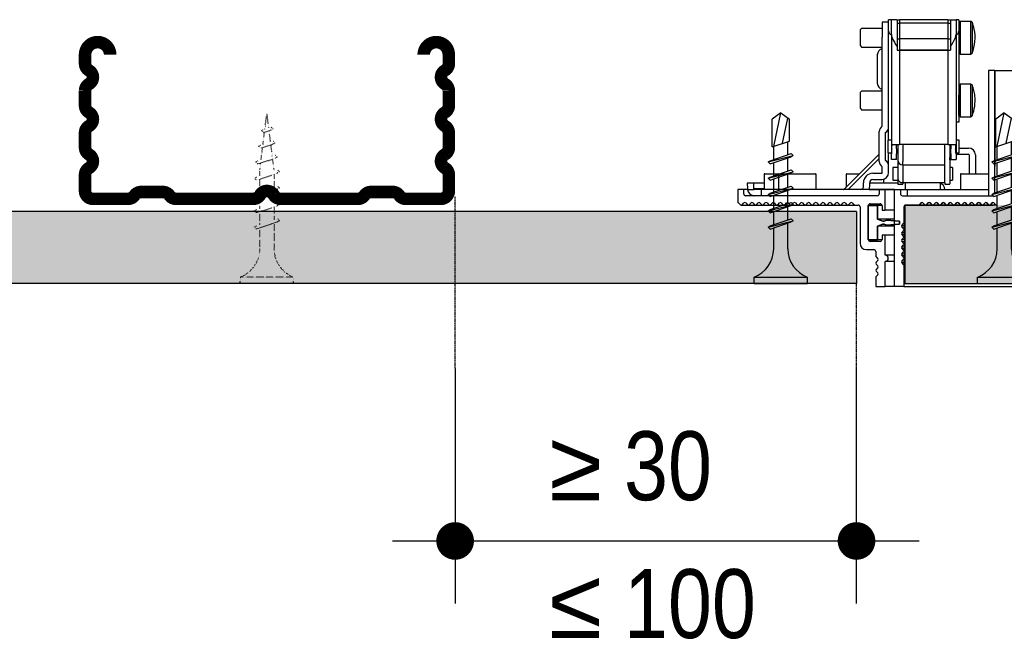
# Model space of a CAD drawing. Header units: millimetres. Extents: x -94648 to 68781, y -29623 to 11990.
# Tile 140 of 181: x 21230 to 21623, y -16345 to -16098. Entities that reach past the tile are written whole.
import ezdxf
from ezdxf.enums import TextEntityAlignment as Align

# ---------------------------------------------------------------- set-up
doc = ezdxf.new("R2010")
doc.units = ezdxf.units.MM
doc.linetypes.add('PUNKT2', pattern=[0.125, 0, -0.125])
for name, color, linetype in [('__KAMINO.RUG-SEM', 7, 'Continuous'), ('B220530-1', 7, 'Continuous'), ('BEPL', 4, 'Continuous'), ('BEPL1', 1, 'Continuous'), ('BEPL2', 2, 'Continuous'), ('BEPL3P', 3, 'PUNKT2'), ('BEPL4', 4, 'Continuous'), ('C041454-A', 7, 'Continuous'), ('C041469-A', 7, 'Continuous'), ('C061001-A', 7, 'Continuous'), ('C061126-1-E', 7, 'Continuous'), ('C061128-1-C', 7, 'Continuous'), ('C081039-E', 7, 'Continuous'), ('C131804', 7, 'Continuous'), ('CLINCHPUNKT', 7, 'Continuous'), ('CLINCHPUNKTD6', 7, 'Continuous'), ('Default', 7, 'Continuous'), ('SCHATT10', 131, 'Continuous'), ('TEXT2', 2, 'Continuous'), ('TEXT3', 3, 'Continuous'), ('TEXT7', 7, 'Continuous'), ('U220530', 7, 'Continuous'), ('UK', 2, 'Continuous'), ('UK3', 3, 'Continuous')]:
    doc.layers.add(name, color=color, linetype=linetype)
doc.styles.add('ar-na-light', font='ARIALN.TTF', dxfattribs={"height": 11})

# ---------------------------------------------------------------- blocks, each defined once
blk = doc.blocks.new('TB25')
at = {"layer": 'BEPL1'}
for p, q in [((9, 2), (8.68, 1.68)), ((8.68, 1.68), (9.82, -1.69)), ((9, 2), (9.18, 1.68)), ((9, 2), (10, -2)), ((9.18, 1.68), (10.31, -1.69)), ((11.6, 2), (11.28, 1.68)), ((11.28, 1.68), (12.42, -1.69)), ((11.6, 2), (11.78, 1.68)), ((11.6, 2), (12.6, -2)), ((11.78, 1.68), (12.91, -1.69)), ((14.2, 2), (13.88, 1.68)), ((13.88, 1.68), (15.02, -1.69)), ((14.2, 2), (14.38, 1.68)), ((14.2, 2), (15.2, -2)), ((14.38, 1.68), (15.51, -1.69)), ((16.8, 2), (16.48, 1.68)), ((16.48, 1.68), (17.62, -1.69)), ((16.8, 2), (16.98, 1.68)), ((16.8, 2), (17.8, -2)), ((16.98, 1.68), (18.11, -1.69)), ((19.4, 2), (19.08, 1.68)), ((19.08, 1.68), (20.22, -1.69)), ((19.4, 2), (19.58, 1.68)), ((19.4, 2), (20.4, -2)), ((19.58, 1.68), (20.71, -1.69)), ((10, -2), (9.82, -1.69)), ((10, -2), (10.31, -1.69)), ((12.6, -2), (12.42, -1.69)), ((12.6, -2), (12.91, -1.69)), ((15.2, -2), (15.02, -1.69)), ((15.2, -2), (15.51, -1.69)), ((17.8, -2), (17.62, -1.69)), ((17.8, -2), (18.11, -1.69)), ((20.4, -2), (20.22, -1.69)), ((20.4, -2), (20.71, -1.69))]:
    blk.add_line(p, q, dxfattribs=at)
at = {"layer": 'BEPL2'}
for p, q in [((0, 4.25), (0, -4.25)), ((0, 4.25), (1, 4.25)), ((1, 4.25), (1, -4.25)), ((5.5, 1.12), (8.87, 1.12)), ((9.37, 1.12), (11.47, 1.12)), ((11.97, 1.12), (14.07, 1.12)), ((14.57, 1.12), (16.67, 1.12)), ((17.17, 1.12), (19.27, 1.12)), ((19.77, 1.12), (21.87, 1.12)), ((21.79, 1.37), (26.2, 1.37)), ((21.79, 1.37), (22.71, -1.38)), ((21.87, 1.12), (27.2, 0)), ((27.2, 0), (26.2, 1.37)), ((5.5, -1.13), (9.63, -1.13)), ((10.13, -1.13), (12.23, -1.13)), ((12.73, -1.13), (14.83, -1.13)), ((15.33, -1.13), (17.43, -1.13)), ((17.93, -1.13), (20.03, -1.13)), ((20.53, -1.13), (22.63, -1.13)), ((22.36, -0.31), (26.36, -1.16)), ((22.71, -1.38), (26.2, -1.38)), ((27.2, 0), (26.2, -1.38)), ((0, -4.25), (1, -4.25))]:
    blk.add_line(p, q, dxfattribs=at)
for centre, start, end in [((5.58, 6.04), 201.3837, 269.0609), ((5.58, -6.04), 90.9392, 158.6164)]:
    blk.add_arc(centre, 4.92, start, end, dxfattribs=at)
blk = doc.blocks.new('tn25usb1')
at = {"layer": 'BEPL3P'}
for p, q in [((0, 4.25), (1, 4.25)), ((0, -4.25), (0, 4.25)), ((1, -4.25), (1, 4.25)), ((9, 2), (8.68, 1.68)), ((8.68, 1.68), (9.82, -1.69)), ((9, 2), (9.18, 1.68)), ((11.6, 2), (11.28, 1.68)), ((11.28, 1.68), (12.42, -1.69)), ((11.6, 2), (11.78, 1.68)), ((14.2, 2), (13.88, 1.68)), ((13.88, 1.68), (15.02, -1.69)), ((14.2, 2), (14.38, 1.68)), ((16.8, 2), (16.48, 1.68)), ((16.48, 1.68), (17.62, -1.69)), ((16.8, 2), (16.98, 1.68)), ((19.36, 1.79), (19.05, 1.47)), ((19.36, 1.79), (19.55, 1.47)), ((5.5, 1.12), (8.87, 1.12)), ((9.37, 1.12), (11.47, 1.12)), ((11.97, 1.12), (14.07, 1.12)), ((14.57, 1.12), (16.67, 1.12)), ((17.17, 1.12), (18.2, 1.12)), ((18.2, 1.12), (19.21, 1)), ((19.05, 1.47), (19.99, -1.33)), ((19.73, 0.93), (21.67, 0.69)), ((21.88, 1.32), (21.56, 1)), ((21.56, 1), (22.22, -0.96)), ((21.88, 1.32), (22.06, 1)), ((22.18, 0.63), (24.12, 0.39)), ((24.39, 0.85), (24.07, 0.53)), ((24.07, 0.53), (24.47, -0.63)), ((24.39, 0.85), (24.57, 0.53)), ((24.64, 0.32), (27.2, 0)), ((24.85, -0.29), (27.2, 0)), ((9.63, -1.13), (5.5, -1.13)), ((12.23, -1.13), (10.13, -1.13)), ((14.83, -1.13), (12.73, -1.13)), ((17.43, -1.13), (15.33, -1.13)), ((18.2, -1.13), (17.93, -1.13)), ((18.2, -1.13), (19.85, -0.92)), ((20.18, -1.65), (19.99, -1.33)), ((20.18, -1.65), (20.49, -1.33)), ((20.33, -0.86), (22.11, -0.64)), ((22.4, -1.28), (22.22, -0.96)), ((22.4, -1.28), (22.72, -0.96)), ((22.59, -0.58), (24.37, -0.35)), ((24.65, -0.95), (24.47, -0.63)), ((24.65, -0.95), (24.96, -0.63)), ((10, -2), (9.82, -1.69)), ((10, -2), (10.31, -1.69)), ((12.6, -2), (12.42, -1.69)), ((12.6, -2), (12.91, -1.69)), ((15.2, -2), (15.02, -1.69)), ((15.2, -2), (15.51, -1.69)), ((17.8, -2), (17.62, -1.69)), ((17.8, -2), (18.11, -1.69)), ((0, -4.25), (1, -4.25))]:
    blk.add_line(p, q, dxfattribs=at)
for centre, start, end in [((5.58, 6.04), 201.3837, 269.0609), ((5.58, -6.04), 90.9392, 158.6164)]:
    blk.add_arc(centre, 4.92, start, end, dxfattribs=at)
blk = doc.blocks.new('zw$F4C1')
at = {"layer": 'UK3', "const_width": 2, "flags": 128}
blk.add_lwpolyline([(5, 24, 1), (1, 24), (1, 22.57, 0.267949), (1.63, 21.48, -0.57735), (1.63, 19.32, 0.267949), (1, 18.23), (1, 15.87, 0.267949), (1.63, 14.78, -0.57735), (1.63, 12.62, 0.267949), (1, 11.53), (1, 9.17, 0.267949), (1.63, 8.08, -0.57735), (1.63, 5.92, 0.267949), (1, 4.83), (1, 2.25, 0.414214), (2.25, 1), (7.86, 1, 0.247529), (8.89, 1.54, -0.247529), (9.93, 2.09), (13.43, 2.09, -0.247529), (14.46, 1.54, 0.247529), (15.49, 1), (27.84, 1, 0.267949), (28.92, 1.63, -0.57735), (31.08, 1.63, 0.267949), (32.17, 1), (44.52, 1, 0.247529), (45.55, 1.54, -0.247529), (46.58, 2.09), (50.08, 2.09, -0.247529), (51.11, 1.54, 0.247529), (52.14, 1), (57.75, 1, 0.414214), (59, 2.25), (59, 4.83, 0.267949), (58.38, 5.92, -0.57735), (58.38, 8.08, 0.267949), (59, 9.17), (59, 11.53, 0.267949), (58.38, 12.62, -0.57735), (58.38, 14.78, 0.267949), (59, 15.87), (59, 18.23, 0.267949), (58.38, 19.32, -0.57735), (58.38, 21.48, 0.267949), (59, 22.57), (59, 24, 1), (55, 24, 1)], format="xyb", dxfattribs=at)

msp = doc.modelspace()

# ---------------------------------------------------------------- hatches: boundary and pattern name
at = {"layer": 'SCHATT10'}
for points in [[(21164.07716, -16202.71416), (21164.07716, -16173.96416), (21563.67762, -16173.96416), (21563.67762, -16202.71416)], [(22094.65793, -16202.71416), (22094.65793, -16171.46416), (21582.96677, -16171.46416), (21582.96677, -16202.71416)]]:
    msp.add_hatch(color=256, dxfattribs=at).paths.add_polyline_path(points)

# ---------------------------------------------------------------- linework, layer by layer
msp.add_lwpolyline([(21581.96677, -16167.71416), (21616.34177, -16167.71416)])
at = {"layer": '__KAMINO.RUG-SEM', "color": 7, "linetype": 'Continuous'}
for p, q in [((21576.46167, -16100.58916), (21576.46167, -16097.58916)), ((21577.58667, -16097.58916), (21576.46167, -16097.58916)), ((21576.46167, -16102.05885), (21576.46167, -16100.58916)), ((21579.58667, -16097.58916), (21577.58667, -16097.58916)), ((21577.58667, -16103.41786), (21577.58667, -16097.58916)), ((21579.58667, -16097.58916), (21579.84167, -16097.58916)), ((21579.84167, -16097.50612), (21580.84167, -16097.50612)), ((21579.84167, -16097.50612), (21579.84167, -16097.6079)), ((21579.84167, -16097.6079), (21579.84167, -16098.88031)), ((21579.84167, -16098.88031), (21580.84167, -16098.88031)), ((21579.84167, -16098.88031), (21579.84167, -16105.12547)), ((21600.08167, -16097.50612), (21580.84167, -16097.50612)), ((21580.84167, -16097.50612), (21580.84167, -16097.6079)), ((21580.84167, -16097.6079), (21580.84167, -16098.88031)), ((21600.08167, -16098.88031), (21580.84167, -16098.88031)), ((21580.84167, -16098.88031), (21580.84167, -16105.12547)), ((21600.08167, -16097.50612), (21600.08167, -16097.6079)), ((21600.08167, -16097.50612), (21601.08167, -16097.50612)), ((21600.08167, -16097.6079), (21600.08167, -16098.88031)), ((21600.08167, -16098.88031), (21600.08167, -16105.12547)), ((21600.08167, -16098.88031), (21601.08167, -16098.88031)), ((21601.08167, -16097.50612), (21601.08167, -16097.6079)), ((21601.08167, -16097.58916), (21601.21167, -16097.58916)), ((21601.08167, -16097.6079), (21601.08167, -16098.88031)), ((21601.08167, -16098.88031), (21601.08167, -16105.12547)), ((21601.21167, -16097.58916), (21601.33667, -16097.58916)), ((21601.33667, -16097.58916), (21603.33667, -16097.58916)), ((21604.46167, -16097.58916), (21603.33667, -16097.58916)), ((21603.33667, -16097.58916), (21603.33667, -16103.41786)), ((21604.46167, -16097.58916), (21604.46167, -16100.58916)), ((21604.46167, -16100.58916), (21604.46167, -16102.05885)), ((21577.58667, -16103.41786), (21577.58667, -16151.00488)), ((21603.33667, -16103.41786), (21603.33667, -16151.00488)), ((21604.46167, -16102.05885), (21604.46167, -16125.83916)), ((21579.84167, -16105.12547), (21580.84167, -16105.12547)), ((21579.84167, -16105.12547), (21579.84167, -16109.69695)), ((21600.08167, -16105.12547), (21580.84167, -16105.12547)), ((21580.84167, -16105.12547), (21580.84167, -16109.69695)), ((21600.08167, -16105.12547), (21600.08167, -16109.69695)), ((21600.08167, -16105.12547), (21601.08167, -16105.12547)), ((21601.08167, -16105.12547), (21601.08167, -16109.69695)), ((21579.84167, -16109.69695), (21580.81722, -16109.69695)), ((21580.81722, -16109.69695), (21580.84167, -16109.69695)), ((21580.83667, -16109.70282), (21580.83667, -16109.7087)), ((21580.83667, -16109.7087), (21580.83667, -16147.33916)), ((21580.83667, -16109.7087), (21580.84167, -16109.7087)), ((21600.08167, -16109.69695), (21580.84167, -16109.69695)), ((21580.84167, -16109.69695), (21580.84167, -16109.7087)), ((21580.84167, -16109.7087), (21600.08167, -16109.7087)), ((21600.08167, -16109.69695), (21600.08167, -16109.7087)), ((21600.08167, -16109.69695), (21600.10623, -16109.69695)), ((21600.08167, -16109.7087), (21600.08667, -16109.7087)), ((21600.08667, -16109.70282), (21600.08667, -16109.7087)), ((21600.08667, -16109.7087), (21600.08667, -16147.33916)), ((21600.10623, -16109.69695), (21601.08167, -16109.69695)), ((21604.46167, -16125.83916), (21604.46167, -16138.33916)), ((21604.46167, -16138.33916), (21603.33667, -16138.33916)), ((21576.33667, -16150.58916), (21576.33667, -16145.58916)), ((21577.58667, -16145.58916), (21576.33667, -16145.58916)), ((21577.83667, -16147.33916), (21580.83667, -16147.33916)), ((21580.08667, -16147.33916), (21580.08667, -16150.79062)), ((21600.08667, -16147.33916), (21580.83667, -16147.33916)), ((21582.11167, -16147.33916), (21582.11167, -16154.03268)), ((21598.81167, -16147.33916), (21598.81167, -16154.03268)), ((21600.08667, -16147.33916), (21603.08667, -16147.33916)), ((21600.83667, -16147.33916), (21600.83667, -16151.73051)), ((21604.58667, -16145.58916), (21603.33667, -16145.58916)), ((21604.58667, -16150.58916), (21604.58667, -16145.58916)), ((21576.33667, -16150.58916), (21577.58667, -16150.58916)), ((21577.58667, -16153.33916), (21577.58667, -16151.00488)), ((21579.58667, -16153.33916), (21579.58667, -16151.00488)), ((21579.59356, -16150.58916), (21580.08667, -16150.58916)), ((21580.08667, -16150.79062), (21580.08667, -16152.33822)), ((21601.33667, -16151.00488), (21601.33667, -16153.33916)), ((21603.33667, -16150.58916), (21604.58667, -16150.58916)), ((21603.33667, -16151.00488), (21603.33667, -16153.33916)), ((21579.58667, -16153.33916), (21577.58667, -16153.33916)), ((21580.08667, -16152.33822), (21580.08667, -16153.45487)), ((21580.08667, -16153.45487), (21580.08667, -16153.45676)), ((21580.08667, -16153.45676), (21580.08667, -16160.56846)), ((21582.11167, -16155.4364), (21582.11167, -16154.03268)), ((21582.11167, -16155.4364), (21598.81167, -16155.4364)), ((21582.11167, -16155.4364), (21582.11167, -16162.5481)), ((21598.81167, -16154.03268), (21598.81167, -16155.4364)), ((21598.81167, -16155.4364), (21598.81167, -16162.54575)), ((21600.83667, -16151.73051), (21600.83667, -16152.43253)), ((21600.83667, -16153.45676), (21600.83667, -16152.43253)), ((21600.83667, -16153.45676), (21600.83667, -16160.56611)), ((21601.33667, -16153.33916), (21603.33667, -16153.33916)), ((21578.21167, -16156.53162), (21578.21167, -16161.53162)), ((21580.08667, -16156.53162), (21578.21167, -16156.53162)), ((21601.96167, -16156.53162), (21600.83667, -16156.53162)), ((21601.96167, -16156.53162), (21601.96167, -16161.53162)), ((21578.21167, -16161.53162), (21580.08667, -16161.53162)), ((21580.08667, -16160.56846), (21580.08667, -16163.04367)), ((21580.08667, -16163.04367), (21580.08667, -16163.09967)), ((21580.08667, -16163.09967), (21582.08667, -16163.09967)), ((21582.08667, -16162.54795), (21582.08667, -16163.04367)), ((21582.08667, -16163.09967), (21582.08667, -16163.04367)), ((21598.81167, -16162.5481), (21582.11167, -16162.5481)), ((21583.08667, -16162.5481), (21583.08667, -16165.20979)), ((21596.96167, -16162.5481), (21596.96167, -16165.20979)), ((21598.81167, -16162.5481), (21598.81167, -16162.54575)), ((21598.83667, -16162.5456), (21598.83667, -16163.04367)), ((21598.83667, -16163.04367), (21598.83667, -16163.09967)), ((21598.83667, -16163.09967), (21600.83667, -16163.09967)), ((21600.83667, -16160.56611), (21600.83667, -16163.04367)), ((21600.83667, -16161.53162), (21601.96167, -16161.53162)), ((21600.83667, -16163.09967), (21600.83667, -16163.04367))]:
    msp.add_line(p, q, dxfattribs=at)
for centre, radius, start, end in [((21581.10464, -16103.3663), 3.51835, 180.8397901, 202.1572042), ((21599.81836, -16103.36623), 3.51869, 337.843838, 359.1591677), ((21597.50025, -16095.98665), 21.49628, 203.8928623, 214.7676061), ((21581.87567, -16095.11722), 23.26384, 325.6466312, 335.6929151), ((21560.18036, -16147.24534), 17.65656, 354.2342114, 359.6955602), ((21535.27056, -16147.2738), 44.41231, 357.7477534, 359.9156809), ((21645.82753, -16147.27023), 44.58707, 180.0885681, 182.2479975), ((21620.74421, -16147.24528), 17.65779, 180.3046299, 185.7655985), ((21597.13711, -16151.58986), 19.55919, 172.4476473, 178.2861168), ((21634.08238, -16151.70964), 54.50026, 177.1703635, 179.2590673), ((21553.76966, -16151.49368), 47.56952, 0.5887528, 2.9818164), ((21583.78819, -16151.5897), 19.55722, 1.7135887, 7.5526472)]:
    msp.add_arc(centre, radius, start, end, dxfattribs=at)
for centre, major_axis, ratio, start_param, end_param in [((21578.46167, -16102.05885), (2, 0), 0.863729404, 3.141592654, 4.259572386), ((21602.46167, -16102.05885), (-2, 0), 0.863729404, 2.023612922, 3.141592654), ((21582.11167, -16153.45676), (2.025, 0), 0.977599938, 3.141592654, 4.71238898), ((21582.11167, -16160.56846), (-2.025, 0), 0.977599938, 0, 1.570796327)]:
    msp.add_ellipse(centre, major_axis=major_axis, ratio=ratio, start_param=start_param, end_param=end_param, dxfattribs=at)
at = {"layer": 'B220530-1', "color": 7, "linetype": 'Continuous'}
for p, q in [((21518.71677, -16165.21416), (21516.34177, -16165.21416)), ((21516.34177, -16165.21416), (21516.34177, -16170.46418)), ((21520.17547, -16165.21416), (21518.71677, -16165.21416)), ((21518.71677, -16166.96416), (21518.71677, -16165.21416)), ((21572.71677, -16165.21416), (21572.71677, -16166.96416)), ((21575.09177, -16165.21416), (21572.71677, -16165.21416)), ((21578.84177, -16165.21416), (21575.09177, -16165.21416)), ((21575.09177, -16173.46416), (21575.09177, -16165.21416)), ((21516.69048, -16170.6106), (21517.39759, -16171.31771)), ((21518.1047, -16171.31771), (21518.81181, -16170.6106)), ((21571.96677, -16167.71416), (21519.46677, -16167.71416)), ((21519.51891, -16170.6106), (21520.22602, -16171.31771)), ((21520.93313, -16171.31771), (21521.64023, -16170.6106)), ((21522.34734, -16170.6106), (21523.05445, -16171.31771)), ((21523.76155, -16171.31771), (21524.46866, -16170.6106)), ((21525.17577, -16170.6106), (21525.88287, -16171.31771)), ((21526.58998, -16171.31771), (21527.29709, -16170.6106)), ((21528.00419, -16170.6106), (21528.7113, -16171.31771)), ((21529.41841, -16171.31771), (21530.12551, -16170.6106)), ((21530.83262, -16170.6106), (21531.53973, -16171.31771)), ((21532.24683, -16171.31771), (21532.95394, -16170.6106)), ((21533.66105, -16170.6106), (21534.36815, -16171.31771)), ((21535.07526, -16171.31771), (21535.78237, -16170.6106)), ((21536.48947, -16170.6106), (21537.19658, -16171.31771)), ((21537.90369, -16171.31771), (21538.61079, -16170.6106)), ((21539.3179, -16170.6106), (21540.02501, -16171.31771)), ((21540.73212, -16171.31771), (21541.43922, -16170.6106)), ((21542.14633, -16170.6106), (21542.85344, -16171.31771)), ((21543.56054, -16171.31771), (21544.26765, -16170.6106)), ((21544.97476, -16170.6106), (21545.68186, -16171.31771)), ((21546.38897, -16171.31771), (21547.09608, -16170.6106)), ((21547.80318, -16170.6106), (21548.51029, -16171.31771)), ((21549.2174, -16171.31771), (21549.9245, -16170.6106)), ((21550.63161, -16170.6106), (21551.33872, -16171.31771)), ((21552.04582, -16171.31771), (21552.75293, -16170.6106)), ((21553.46004, -16170.6106), (21554.16714, -16171.31771)), ((21554.87425, -16171.31771), (21555.58136, -16170.6106)), ((21556.28846, -16170.6106), (21556.99557, -16171.31771)), ((21557.70268, -16171.31771), (21558.40978, -16170.6106)), ((21559.11689, -16170.6106), (21559.824, -16171.31771)), ((21560.53111, -16171.31771), (21561.23821, -16170.6106)), ((21561.94532, -16170.6106), (21562.65243, -16171.31771)), ((21569.09177, -16170.96416), (21573.09177, -16170.96416)), ((21517.75114, -16171.46416), (21520.57957, -16171.46416)), ((21520.57957, -16171.46416), (21523.408, -16171.46416)), ((21523.408, -16171.46416), (21526.23643, -16171.46416)), ((21526.23643, -16171.46416), (21529.06485, -16171.46416)), ((21529.06485, -16171.46416), (21529.34177, -16171.46416)), ((21545.09177, -16171.46416), (21546.02353, -16171.46416)), ((21546.03542, -16171.46416), (21548.86384, -16171.46416)), ((21548.86384, -16171.46416), (21551.69227, -16171.46416)), ((21551.69227, -16171.46416), (21554.5207, -16171.46416)), ((21554.5207, -16171.46416), (21557.34912, -16171.46416)), ((21557.34912, -16171.46416), (21560.17755, -16171.46416)), ((21560.17755, -16171.46416), (21563.00598, -16171.46416)), ((21563.00598, -16171.46416), (21564.34177, -16171.46416)), ((21565.09177, -16172.21416), (21565.09177, -16186.71416)), ((21568.34177, -16185.21416), (21568.34177, -16171.71416)), ((21573.84177, -16171.71416), (21573.84177, -16173.46416)), ((21573.84177, -16173.46416), (21575.09177, -16173.46416)), ((21578.84177, -16173.46416), (21575.09177, -16173.46416)), ((21573.09177, -16185.96416), (21569.09177, -16185.96416)), ((21575.09177, -16183.46416), (21573.84177, -16183.46416)), ((21573.84177, -16183.46416), (21573.84177, -16185.21416)), ((21578.84177, -16183.46416), (21575.09177, -16183.46416)), ((21575.09177, -16191.46416), (21575.09177, -16183.46416)), ((21567.59177, -16189.21416), (21570.59177, -16189.21416)), ((21571.34177, -16189.96416), (21571.34177, -16191.79994)), ((21571.48821, -16192.1535), (21572.19532, -16192.8606)), ((21572.19532, -16193.56771), (21571.48821, -16194.27482)), ((21578.84177, -16191.46416), (21575.09177, -16191.46416)), ((21578.84177, -16193.96416), (21575.09177, -16193.96416)), ((21575.09177, -16203.96416), (21575.09177, -16193.96416)), ((21571.48821, -16194.98192), (21572.19532, -16195.68903)), ((21572.19532, -16196.39614), (21571.48821, -16197.10325)), ((21571.48821, -16197.81035), (21572.19532, -16198.51746)), ((21571.34177, -16200.28523), (21571.34177, -16203.96416)), ((21572.19532, -16199.22457), (21571.48821, -16199.93167)), ((21571.34177, -16203.96416), (21575.09177, -16203.96416)), ((21578.84177, -16203.96416), (21575.09177, -16203.96416))]:
    msp.add_line(p, q, dxfattribs=at)
for centre, radius, start, end in [((21519.46677, -16166.96416), 0.75, 180, 270), ((21571.96677, -16166.96416), 0.75, 270, 0), ((21516.33693, -16170.96416), 0.5, 45, 89.4460562), ((21519.16536, -16170.96416), 0.5, 45, 135), ((21521.99379, -16170.96416), 0.5, 45, 135), ((21524.82221, -16170.96416), 0.5, 45, 135), ((21527.65064, -16170.96416), 0.5, 45, 135), ((21530.47907, -16170.96416), 0.5, 45, 135), ((21533.30749, -16170.96416), 0.5, 45, 135), ((21536.13592, -16170.96416), 0.5, 45, 135), ((21538.96435, -16170.96416), 0.5, 45, 135), ((21541.79278, -16170.96416), 0.5, 45, 135), ((21544.6212, -16170.96416), 0.5, 45, 135), ((21547.44963, -16170.96416), 0.5, 45, 135), ((21550.27806, -16170.96416), 0.5, 45, 135), ((21553.10648, -16170.96416), 0.5, 45, 135), ((21555.93491, -16170.96416), 0.5, 45, 135), ((21558.76334, -16170.96416), 0.5, 45, 135), ((21561.59177, -16170.96416), 0.5, 45, 135), ((21569.09177, -16171.71416), 0.75, 90, 180), ((21573.09177, -16171.71416), 0.75, 0, 90), ((21517.75114, -16170.96416), 0.5, 225, 315), ((21520.57957, -16170.96416), 0.5, 225, 315), ((21523.408, -16170.96416), 0.5, 225, 315), ((21526.23643, -16170.96416), 0.5, 225, 315), ((21529.06485, -16170.96416), 0.5, 225, 315), ((21531.89328, -16170.96416), 0.5, 225, 315), ((21534.72171, -16170.96416), 0.5, 225, 315), ((21537.55013, -16170.96416), 0.5, 225, 315), ((21540.37856, -16170.96416), 0.5, 225, 315), ((21543.20699, -16170.96416), 0.5, 225, 315), ((21546.03542, -16170.96416), 0.5, 225, 315), ((21548.86384, -16170.96416), 0.5, 225, 315), ((21551.69227, -16170.96416), 0.5, 225, 315), ((21554.5207, -16170.96416), 0.5, 225, 315), ((21557.34912, -16170.96416), 0.5, 225, 315), ((21560.17755, -16170.96416), 0.5, 225, 315), ((21563.00598, -16170.96416), 0.5, 225, 270), ((21564.34177, -16172.21416), 0.75, 0, 90), ((21567.59177, -16186.71416), 2.5, 180, 270), ((21569.09177, -16185.21416), 0.75, 180, 270), ((21573.09177, -16185.21416), 0.75, 270, 0), ((21570.59177, -16189.96416), 0.75, 0, 90), ((21571.84177, -16191.79994), 0.5, 180, 225), ((21571.84177, -16194.62837), 0.5, 135, 225), ((21571.84177, -16193.21416), 0.5, 315, 45), ((21575.09177, -16192.71416), 1.25, 270, 90), ((21571.84177, -16197.4568), 0.5, 135, 225), ((21571.84177, -16196.04258), 0.5, 315, 45), ((21571.84177, -16198.87101), 0.5, 315, 45), ((21571.84177, -16200.28523), 0.5, 135, 180)]:
    msp.add_arc(centre, radius, start, end, dxfattribs=at)
at = {"layer": 'BEPL2'}
msp.add_line((21563.67762, -16173.96416), (21563.67762, -16202.71416), dxfattribs=at)
at = {"layer": 'BEPL4'}
for p, q in [((21563.67762, -16173.96416), (21164.07716, -16173.96416)), ((21563.67762, -16202.71416), (21164.07716, -16202.71416))]:
    msp.add_line(p, q, dxfattribs=at)
at = {"layer": 'C041454-A', "color": 7, "linetype": 'Continuous'}
for p, q in [((21618.21677, -16171.46416), (21618.21677, -16171.47174)), ((21613.09177, -16202.71416), (21632.09177, -16202.71416))]:
    msp.add_line(p, q, dxfattribs=at)
at = {"layer": 'C041469-A', "color": 7, "linetype": 'Continuous'}
for p, q in [((21604.96167, -16098.21416), (21604.96167, -16111.21416)), ((21609.25327, -16098.21416), (21604.96167, -16098.21416)), ((21609.25327, -16111.21416), (21609.25327, -16098.21416)), ((21609.71429, -16098.52061), (21609.71429, -16110.90771)), ((21565.71167, -16100.96416), (21565.21167, -16101.46416)), ((21565.21167, -16107.96416), (21565.21167, -16101.46416)), ((21573.96167, -16100.96416), (21565.71167, -16100.96416)), ((21565.21167, -16107.96416), (21565.71167, -16108.46416)), ((21565.71167, -16108.46416), (21573.96167, -16108.46416)), ((21604.96167, -16111.21416), (21609.25327, -16111.21416)), ((21604.96167, -16123.21416), (21604.96167, -16136.21416)), ((21609.25327, -16123.21416), (21604.96167, -16123.21416)), ((21609.25327, -16136.21416), (21609.25327, -16123.21416)), ((21609.71429, -16123.52061), (21609.71429, -16135.90771)), ((21565.71167, -16125.96416), (21565.21167, -16126.46416)), ((21565.21167, -16132.96416), (21565.21167, -16126.46416)), ((21573.96167, -16125.96416), (21565.71167, -16125.96416)), ((21604.46167, -16135.71416), (21604.46167, -16127.61142)), ((21565.21167, -16132.96416), (21565.71167, -16133.46416)), ((21565.71167, -16133.46416), (21573.96167, -16133.46416)), ((21604.96167, -16136.21416), (21609.25327, -16136.21416))]:
    msp.add_line(p, q, dxfattribs=at)
for centre, radius, start, end in [((21604.96167, -16098.71416), 0.5, 90, 180), ((21609.25327, -16098.71416), 0.5, 22.7739724, 90), ((21594.96167, -16104.71416), 16, 12.3619648, 22.7739724), ((21594.96167, -16104.71416), 16, 337.2260276, 12.3619648), ((21604.96167, -16110.71416), 0.5, 180, 270), ((21609.25327, -16110.71416), 0.5, 270, 337.2260276), ((21604.96167, -16123.71416), 0.5, 90, 180), ((21609.25327, -16123.71416), 0.5, 22.7739724, 90), ((21594.96167, -16129.71416), 16, 14.1086407, 22.7739724), ((21595.14203, -16129.78198), 15.80745, 337.1996267, 6.8287333), ((21604.96167, -16135.71416), 0.5, 180, 270), ((21609.25327, -16135.71416), 0.5, 270, 337.2260276)]:
    msp.add_arc(centre, radius, start, end, dxfattribs=at)
msp.add_ellipse((21595.00679, -16129.85294), major_axis=(15.21135, 4.94531), ratio=0.930558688, start_param=6.07752873, end_param=6.219814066, dxfattribs=at)
at = {"layer": 'C061001-A', "color": 7, "linetype": 'Continuous'}
for p, q in [((21618.84177, -16117.71416), (21616.34177, -16117.71416)), ((21616.34177, -16117.71416), (21616.34177, -16167.71416)), ((21618.84177, -16117.71416), (21626.34177, -16117.71416)), ((21618.84177, -16117.71416), (21618.84177, -16155.95676))]:
    msp.add_line(p, q, dxfattribs=at)
at = {"layer": 'C061126-1-E', "color": 7, "linetype": 'Continuous'}
for p, q in [((21576.46167, -16098.46416), (21573.96167, -16098.46416)), ((21573.96167, -16098.46416), (21573.96167, -16104.51026)), ((21576.46167, -16104.51026), (21576.46167, -16100.58916)), ((21573.96167, -16139.95757), (21573.96167, -16104.51026)), ((21576.46167, -16140.29033), (21576.46167, -16104.51026)), ((21571.96167, -16111.53952), (21571.96167, -16111.59416)), ((21571.96167, -16111.59416), (21571.96167, -16122.83416)), ((21571.96167, -16122.83416), (21571.96167, -16122.8888)), ((21572.71167, -16154.03815), (21572.71167, -16142.12263)), ((21575.21167, -16153.70539), (21575.21167, -16142.45539)), ((21576.46167, -16142.46039), (21576.46167, -16140.29033)), ((21576.46167, -16145.58916), (21576.46167, -16142.46039)), ((21572.71167, -16151.14305), (21558.64056, -16165.21416)), ((21576.46167, -16153.70039), (21576.46167, -16150.58916)), ((21560.40832, -16165.21416), (21572.71167, -16152.91081)), ((21576.46167, -16155.87045), (21576.46167, -16153.70039)), ((21570.19386, -16158.77041), (21573.71167, -16158.77041)), ((21573.96167, -16158.52041), (21573.96167, -16156.20321)), ((21576.46167, -16158.52041), (21576.46167, -16155.87045)), ((21522.62477, -16162.71416), (21520.12477, -16162.71416)), ((21520.12477, -16162.71416), (21520.12477, -16162.73598)), ((21520.12477, -16162.73598), (21520.1645, -16165.01215)), ((21526.84177, -16162.71416), (21522.62477, -16162.71416)), ((21522.62477, -16162.71416), (21522.62477, -16165.21416)), ((21566.44386, -16163.96416), (21566.44386, -16162.52041)), ((21568.94386, -16163.96416), (21568.94386, -16162.52041)), ((21572.62477, -16162.71416), (21568.94386, -16162.71416)), ((21570.19386, -16161.27041), (21573.71167, -16161.27041)), ((21580.08667, -16162.71416), (21572.62477, -16162.71416)), ((21520.1645, -16165.01215), (21520.17547, -16165.21416)), ((21520.17547, -16165.21416), (21522.62477, -16165.21416)), ((21526.84177, -16164.96852), (21522.62477, -16164.96852)), ((21522.62477, -16165.21416), (21522.91409, -16165.21416)), ((21523.24977, -16165.21416), (21522.91409, -16165.21416)), ((21525.74977, -16165.21416), (21523.24977, -16165.21416)), ((21570.12477, -16165.21416), (21525.74977, -16165.21416)), ((21525.74977, -16167.71416), (21525.74977, -16165.21416)), ((21558.43727, -16165.21416), (21558.43728, -16165.20979)), ((21558.43728, -16165.20979), (21558.64492, -16165.20979)), ((21568.73093, -16165.20979), (21572.62477, -16165.20979)), ((21572.62477, -16165.21416), (21570.12477, -16165.21416)), ((21572.62477, -16165.21416), (21572.62477, -16165.20979)), ((21572.62477, -16165.20979), (21583.08667, -16165.20979)), ((21572.71677, -16165.21416), (21572.62477, -16165.21416)), ((21596.96167, -16165.20979), (21598.87477, -16165.20979)), ((21598.87477, -16165.21416), (21598.87477, -16165.20979))]:
    msp.add_line(p, q, dxfattribs=at)
for centre, radius, start, end in [((21574.46167, -16111.53952), 2.5, 101.536959, 180), ((21574.46167, -16122.8888), 2.5, 180, 258.463041), ((21575.21167, -16142.12263), 2.5, 120, 180), ((21573.96167, -16140.29033), 2.5, 300, 0), ((21575.21167, -16154.03815), 2.5, 180, 240), ((21573.96167, -16155.87045), 2.5, 0, 60), ((21570.19386, -16162.52041), 3.75, 90, 180), ((21573.71167, -16158.52041), 2.75, 270, 0), ((21573.71167, -16158.52041), 0.25, 270, 360), ((21570.19386, -16162.52041), 1.25, 90, 180), ((21596.37477, -16165.21416), 2.5, 0.1, 76.4225638), ((21522.91409, -16164.96416), 2.75, 185.2159086, 263.9610595), ((21565.19386, -16163.96416), 1.25, 270, 304.9220867), ((21565.19386, -16163.96416), 1.25, 304.9220867, 0), ((21565.19386, -16163.96416), 3.75, 340.5287794, 0), ((21522.91553, -16164.93673), 2.77743, 263.9909103, 269.9701492)]:
    msp.add_arc(centre, radius, start, end, dxfattribs=at)
at = {"layer": 'C061128-1-C', "color": 7, "linetype": 'Continuous'}
for p, q in [((21600.83667, -16151.21416), (21601.33667, -16151.21416)), ((21603.33667, -16151.21416), (21608.34177, -16151.21416)), ((21604.58667, -16148.71416), (21608.34177, -16148.71416)), ((21608.59177, -16151.46416), (21608.59177, -16158.96416)), ((21611.09177, -16151.46416), (21611.09177, -16158.96416)), ((21581.34177, -16165.21416), (21583.84177, -16165.21416)), ((21583.84177, -16165.21416), (21616.34177, -16165.21416)), ((21583.84177, -16165.21416), (21583.84177, -16167.71416))]:
    msp.add_line(p, q, dxfattribs=at)
for radius in [2.75, 0.25]:
    msp.add_arc((21608.34177, -16151.46416), radius, 0, 90, dxfattribs=at)
at = {"layer": 'C081039-E', "color": 7, "linetype": 'Continuous'}
for p, q in [((21568.34177, -16185.33916), (21568.34177, -16171.58916)), ((21568.34177, -16171.58916), (21572.09177, -16171.58916)), ((21573.83128, -16171.58916), (21572.09177, -16171.58916)), ((21572.09177, -16171.58916), (21572.09177, -16177.07225)), ((21578.84177, -16177.07225), (21572.09177, -16177.07225)), ((21572.09177, -16177.07225), (21574.19884, -16177.83916)), ((21574.19884, -16179.08916), (21572.09177, -16179.85607)), ((21574.19884, -16177.83916), (21574.69884, -16177.83916)), ((21574.69884, -16179.08916), (21574.19884, -16179.08916)), ((21574.69884, -16177.83916), (21575.59177, -16177.51416)), ((21575.59177, -16179.41416), (21574.69884, -16179.08916)), ((21575.59177, -16177.51416), (21580.84177, -16177.83916)), ((21580.84177, -16179.08916), (21575.59177, -16179.41416)), ((21580.84177, -16177.83916), (21580.84177, -16179.08916)), ((21572.09177, -16179.85607), (21572.09177, -16185.33916)), ((21578.84177, -16179.85607), (21572.09177, -16179.85607)), ((21572.09177, -16185.33916), (21568.34177, -16185.33916)), ((21573.83128, -16185.33916), (21572.09177, -16185.33916))]:
    msp.add_line(p, q, dxfattribs=at)
at = {"layer": 'C131804', "color": 7, "linetype": 'Continuous'}
for p, q in [((21582.96677, -16171.46416), (21618.21677, -16171.46416)), ((21582.96677, -16202.71416), (21582.96677, -16171.46416)), ((21582.96677, -16202.71416), (21620.71677, -16202.71416))]:
    msp.add_line(p, q, dxfattribs=at)
at = {"layer": 'CLINCHPUNKT', "color": 7, "linetype": 'Continuous'}
for p, q in [((21605.09177, -16159.21416), (21605.09177, -16165.21416)), ((21605.34177, -16158.96416), (21616.34177, -16158.96416))]:
    msp.add_line(p, q, dxfattribs=at)
msp.add_arc((21605.34177, -16159.21416), 0.25, 90, 180, dxfattribs=at)
at = {"layer": 'CLINCHPUNKTD6', "color": 7, "linetype": 'Continuous'}
for p, q in [((21526.84177, -16159.21416), (21526.84177, -16165.21416)), ((21527.09177, -16158.96416), (21532.84177, -16158.96416)), ((21532.59177, -16159.21416), (21532.59177, -16165.21416)), ((21532.84177, -16158.96416), (21547.34177, -16158.96416)), ((21547.59177, -16165.21416), (21547.59177, -16159.21416)), ((21559.54545, -16159.21416), (21559.54545, -16164.30926)), ((21559.79545, -16158.96416), (21564.89056, -16158.96416)), ((21574.54545, -16162.71416), (21574.54545, -16161.14096)), ((21529.34177, -16171.46416), (21535.09177, -16171.46416)), ((21535.09177, -16171.46416), (21545.09177, -16171.46416))]:
    msp.add_line(p, q, dxfattribs=at)
for centre, start, end in [((21527.09177, -16159.21416), 90, 180), ((21532.84177, -16159.21416), 90, 180), ((21547.34177, -16159.21416), 0, 90), ((21559.79545, -16159.21416), 90, 180)]:
    msp.add_arc(centre, 0.25, start, end, dxfattribs=at)
at = {"layer": 'Default', "color": 7, "linetype": 'Continuous'}
for p, q in [((21618.84177, -16117.71416), (21616.34177, -16117.71416)), ((21616.34177, -16117.71416), (21616.34177, -16167.71416)), ((21618.84177, -16161.97955), (21618.84177, -16117.71416)), ((21618.83986, -16166.60463), (21618.84177, -16161.97955)), ((21516.34177, -16165.21416), (21516.34177, -16170.46418)), ((21518.71677, -16165.21416), (21516.34177, -16165.21416)), ((21518.71677, -16166.96416), (21518.71677, -16165.21416)), ((21575.09177, -16165.21416), (21572.71677, -16165.21416)), ((21572.71677, -16165.21416), (21572.71677, -16166.96416)), ((21575.09177, -16173.46416), (21575.09177, -16165.21416)), ((21578.84177, -16203.96416), (21578.84177, -16165.21416)), ((21578.84177, -16165.21416), (21581.21677, -16165.21416)), ((21581.21677, -16165.21416), (21581.21677, -16166.96416)), ((21516.69048, -16170.6106), (21517.39759, -16171.31771)), ((21518.1047, -16171.31771), (21518.81181, -16170.6106)), ((21571.96677, -16167.71416), (21519.46677, -16167.71416)), ((21519.51891, -16170.6106), (21520.22602, -16171.31771)), ((21520.93313, -16171.31771), (21521.64023, -16170.6106)), ((21522.34734, -16170.6106), (21523.05445, -16171.31771)), ((21523.76155, -16171.31771), (21524.46866, -16170.6106)), ((21525.17577, -16170.6106), (21525.88287, -16171.31771)), ((21526.58998, -16171.31771), (21527.29709, -16170.6106)), ((21528.00419, -16170.6106), (21528.7113, -16171.31771)), ((21529.41841, -16171.31771), (21530.12551, -16170.6106)), ((21530.83262, -16170.6106), (21531.53973, -16171.31771)), ((21532.24683, -16171.31771), (21532.95394, -16170.6106)), ((21533.66105, -16170.6106), (21534.36815, -16171.31771)), ((21535.07526, -16171.31771), (21535.78237, -16170.6106)), ((21536.48947, -16170.6106), (21537.19658, -16171.31771)), ((21537.90369, -16171.31771), (21538.61079, -16170.6106)), ((21539.3179, -16170.6106), (21540.02501, -16171.31771)), ((21540.73212, -16171.31771), (21541.43922, -16170.6106)), ((21542.14633, -16170.6106), (21542.85344, -16171.31771)), ((21543.56054, -16171.31771), (21544.26765, -16170.6106)), ((21544.97476, -16170.6106), (21545.68186, -16171.31771)), ((21546.38897, -16171.31771), (21547.09608, -16170.6106)), ((21547.80318, -16170.6106), (21548.51029, -16171.31771)), ((21549.2174, -16171.31771), (21549.9245, -16170.6106)), ((21550.63161, -16170.6106), (21551.33872, -16171.31771)), ((21552.04582, -16171.31771), (21552.75293, -16170.6106)), ((21553.46004, -16170.6106), (21554.16714, -16171.31771)), ((21554.87425, -16171.31771), (21555.58136, -16170.6106)), ((21556.28846, -16170.6106), (21556.99557, -16171.31771)), ((21557.70268, -16171.31771), (21558.40978, -16170.6106)), ((21559.11689, -16170.6106), (21559.824, -16171.31771)), ((21560.53111, -16171.31771), (21561.23821, -16170.6106)), ((21561.94532, -16170.6106), (21562.65243, -16171.31771)), ((21569.09177, -16170.96416), (21573.09177, -16170.96416)), ((21589.44532, -16170.6106), (21588.73821, -16171.31771)), ((21590.85953, -16171.31771), (21590.15243, -16170.6106)), ((21592.27375, -16170.6106), (21591.56664, -16171.31771)), ((21593.68796, -16171.31771), (21592.98085, -16170.6106)), ((21595.10217, -16170.6106), (21594.39507, -16171.31771)), ((21596.51639, -16171.31771), (21595.80928, -16170.6106)), ((21597.9306, -16170.6106), (21597.22349, -16171.31771)), ((21599.34481, -16171.31771), (21598.63771, -16170.6106)), ((21600.75903, -16170.6106), (21600.05192, -16171.31771)), ((21602.17324, -16171.31771), (21601.46613, -16170.6106)), ((21603.58745, -16170.6106), (21602.88035, -16171.31771)), ((21605.00167, -16171.31771), (21604.29456, -16170.6106)), ((21606.41588, -16170.6106), (21605.70877, -16171.31771)), ((21607.83009, -16171.31771), (21607.12299, -16170.6106)), ((21609.24431, -16170.6106), (21608.5372, -16171.31771)), ((21610.65852, -16171.31771), (21609.95142, -16170.6106)), ((21612.07274, -16170.6106), (21611.36563, -16171.31771)), ((21613.48695, -16171.31771), (21612.77984, -16170.6106)), ((21614.90116, -16170.6106), (21614.19406, -16171.31771)), ((21616.31538, -16171.31771), (21615.60827, -16170.6106)), ((21616.34177, -16167.71416), (21618.09176, -16167.71416)), ((21617.72959, -16170.6106), (21617.02248, -16171.31771)), ((21618.80167, -16170.97557), (21618.4367, -16170.6106)), ((21619.1438, -16171.31771), (21618.80167, -16170.97557)), ((21563.00598, -16171.46416), (21564.34177, -16171.46416)), ((21565.09177, -16172.21416), (21565.09177, -16186.71416)), ((21568.34177, -16171.58916), (21568.34177, -16185.33916)), ((21572.09177, -16171.58916), (21568.34177, -16171.58916)), ((21568.34177, -16185.21416), (21568.34177, -16171.71416)), ((21572.09177, -16177.07225), (21572.09177, -16171.58916)), ((21573.84177, -16171.71416), (21573.84177, -16173.46416)), ((21573.84177, -16173.46416), (21575.09177, -16173.46416)), ((21582.59177, -16172.21416), (21582.59177, -16178.50705)), ((21619.77927, -16171.46416), (21582.96677, -16171.46416)), ((21582.96677, -16171.46416), (21582.96677, -16202.71416)), ((21588.38466, -16171.46416), (21583.34177, -16171.46416)), ((21574.19884, -16177.83916), (21572.09177, -16177.07225)), ((21572.09177, -16179.85607), (21574.19884, -16179.08916)), ((21574.69884, -16177.83916), (21574.19884, -16177.83916)), ((21574.19884, -16179.08916), (21574.69884, -16179.08916)), ((21575.59177, -16177.51416), (21574.69884, -16177.83916)), ((21574.69884, -16179.08916), (21575.59177, -16179.41416)), ((21580.84177, -16177.83916), (21575.59177, -16177.51416)), ((21575.59177, -16179.41416), (21580.84177, -16179.08916)), ((21580.84177, -16179.08916), (21580.84177, -16177.83916)), ((21582.44532, -16178.8606), (21581.73821, -16179.56771)), ((21572.09177, -16185.33916), (21572.09177, -16179.85607)), ((21581.73821, -16180.27482), (21582.44532, -16180.98192)), ((21582.44532, -16181.68903), (21581.73821, -16182.39614)), ((21568.34177, -16185.33916), (21572.09177, -16185.33916)), ((21573.09177, -16185.96416), (21569.09177, -16185.96416)), ((21575.09177, -16183.46416), (21573.84177, -16183.46416)), ((21573.84177, -16183.46416), (21573.84177, -16185.21416)), ((21575.09177, -16191.46416), (21575.09177, -16183.46416)), ((21581.73821, -16183.10325), (21582.44532, -16183.81035)), ((21582.44532, -16184.51746), (21581.73821, -16185.22457)), ((21581.73821, -16185.93167), (21582.44532, -16186.63878)), ((21567.59177, -16189.21416), (21570.59177, -16189.21416)), ((21571.34177, -16189.96416), (21571.34177, -16191.79994)), ((21582.44532, -16187.34589), (21581.73821, -16188.05299)), ((21581.73821, -16188.7601), (21582.44532, -16189.46721)), ((21582.44532, -16190.17431), (21581.73821, -16190.88142)), ((21571.48821, -16192.1535), (21572.19532, -16192.8606)), ((21572.19532, -16193.56771), (21571.48821, -16194.27482)), ((21575.09177, -16203.96416), (21575.09177, -16193.96416)), ((21581.73821, -16191.58853), (21582.44532, -16192.29563)), ((21582.44532, -16193.00274), (21581.73821, -16193.70985)), ((21581.73821, -16194.41695), (21582.44532, -16195.12406)), ((21571.48821, -16194.98192), (21572.19532, -16195.68903)), ((21572.19532, -16196.39614), (21571.48821, -16197.10325)), ((21571.48821, -16197.81035), (21572.19532, -16198.51746)), ((21582.59177, -16195.47761), (21582.59177, -16203.96416)), ((21571.34177, -16200.28523), (21571.34177, -16203.96416)), ((21572.19532, -16199.22457), (21571.48821, -16199.93167)), ((21571.34177, -16203.96416), (21575.09177, -16203.96416)), ((21582.59177, -16203.96416), (21578.84177, -16203.96416)), ((21582.96677, -16202.71416), (21620.71677, -16202.71416))]:
    msp.add_line(p, q, dxfattribs=at)
for centre, radius, start, end in [((21519.46677, -16166.96416), 0.75, 180, 270), ((21571.96677, -16166.96416), 0.75, 270, 0), ((21581.96677, -16166.96416), 0.75, 180, 270), ((21516.33693, -16170.96416), 0.5, 45, 89.4460562), ((21519.16536, -16170.96416), 0.5, 45, 135), ((21521.99379, -16170.96416), 0.5, 45, 135), ((21524.82221, -16170.96416), 0.5, 45, 135), ((21527.65064, -16170.96416), 0.5, 45, 135), ((21530.47907, -16170.96416), 0.5, 45, 135), ((21533.30749, -16170.96416), 0.5, 45, 135), ((21536.13592, -16170.96416), 0.5, 45, 135), ((21538.96435, -16170.96416), 0.5, 45, 135), ((21541.79278, -16170.96416), 0.5, 45, 135), ((21544.6212, -16170.96416), 0.5, 45, 135), ((21547.44963, -16170.96416), 0.5, 45, 135), ((21550.27806, -16170.96416), 0.5, 45, 135), ((21553.10648, -16170.96416), 0.5, 45, 135), ((21555.93491, -16170.96416), 0.5, 45, 135), ((21558.76334, -16170.96416), 0.5, 45, 135), ((21561.59177, -16170.96416), 0.5, 45, 135), ((21569.09177, -16171.71416), 0.75, 90, 180), ((21573.09177, -16171.71416), 0.75, 0, 90), ((21589.79887, -16170.96416), 0.5, 45, 135), ((21592.6273, -16170.96416), 0.5, 45, 135), ((21595.45573, -16170.96416), 0.5, 45, 135), ((21598.28415, -16170.96416), 0.5, 45, 135), ((21601.11258, -16170.96416), 0.5, 45, 135), ((21603.94101, -16170.96416), 0.5, 45, 135), ((21606.76943, -16170.96416), 0.5, 45, 135), ((21609.59786, -16170.96416), 0.5, 45, 135), ((21612.42629, -16170.96416), 0.5, 45, 135), ((21615.25472, -16170.96416), 0.5, 45, 135), ((21618.08314, -16170.96416), 0.5, 45, 135), ((21517.75114, -16170.96416), 0.5, 225, 315), ((21520.57957, -16170.96416), 0.5, 225, 315), ((21523.408, -16170.96416), 0.5, 225, 315), ((21526.23643, -16170.96416), 0.5, 225, 315), ((21529.06485, -16170.96416), 0.5, 225, 315), ((21531.89328, -16170.96416), 0.5, 225, 315), ((21534.72171, -16170.96416), 0.5, 225, 315), ((21537.55013, -16170.96416), 0.5, 225, 315), ((21540.37856, -16170.96416), 0.5, 225, 315), ((21543.20699, -16170.96416), 0.5, 225, 315), ((21546.03542, -16170.96416), 0.5, 225, 315), ((21548.86384, -16170.96416), 0.5, 225, 315), ((21551.69227, -16170.96416), 0.5, 225, 315), ((21554.5207, -16170.96416), 0.5, 225, 315), ((21557.34912, -16170.96416), 0.5, 225, 315), ((21560.17755, -16170.96416), 0.5, 225, 315), ((21563.00598, -16170.96416), 0.5, 225, 270), ((21564.34177, -16172.21416), 0.75, 0, 90), ((21583.34177, -16172.21416), 0.75, 90, 180), ((21588.38466, -16170.96416), 0.5, 270, 315), ((21591.21309, -16170.96416), 0.5, 225, 315), ((21594.04151, -16170.96416), 0.5, 225, 315), ((21596.86994, -16170.96416), 0.5, 225, 315), ((21599.69837, -16170.96416), 0.5, 225, 315), ((21602.52679, -16170.96416), 0.5, 225, 315), ((21605.35522, -16170.96416), 0.5, 225, 315), ((21608.18365, -16170.96416), 0.5, 225, 315), ((21611.01208, -16170.96416), 0.5, 225, 315), ((21613.8405, -16170.96416), 0.5, 225, 315), ((21616.66893, -16170.96416), 0.5, 225, 315), ((21619.49736, -16170.96416), 0.5, 225, 315), ((21582.09177, -16178.50705), 0.5, 315, 0), ((21582.09177, -16179.92126), 0.5, 135, 225), ((21582.09177, -16182.74969), 0.5, 135, 225), ((21582.09177, -16181.33548), 0.5, 315, 45), ((21567.59177, -16186.71416), 2.5, 180, 270), ((21569.09177, -16185.21416), 0.75, 180, 270), ((21573.09177, -16185.21416), 0.75, 270, 0), ((21582.09177, -16185.57812), 0.5, 135, 225), ((21582.09177, -16184.16391), 0.5, 315, 45), ((21582.09177, -16186.99233), 0.5, 315, 45), ((21570.59177, -16189.96416), 0.75, 0, 90), ((21582.09177, -16188.40655), 0.5, 135, 225), ((21582.09177, -16189.82076), 0.5, 315, 45), ((21571.84177, -16191.79994), 0.5, 180, 225), ((21571.84177, -16194.62837), 0.5, 135, 225), ((21571.84177, -16193.21416), 0.5, 315, 45), ((21575.09177, -16192.71416), 1.25, 270, 90), ((21582.09177, -16191.23497), 0.5, 135, 225), ((21582.09177, -16194.0634), 0.5, 135, 225), ((21582.09177, -16192.64919), 0.5, 315, 45), ((21571.84177, -16197.4568), 0.5, 135, 225), ((21571.84177, -16196.04258), 0.5, 315, 45), ((21571.84177, -16198.87101), 0.5, 315, 45), ((21582.09177, -16195.47761), 0.5, 0, 45), ((21571.84177, -16200.28523), 0.5, 135, 180)]:
    msp.add_arc(centre, radius, start, end, dxfattribs=at)
at = {"layer": 'TEXT2'}
for p, q in [((21403.66512, -16236.69402), (21403.66512, -16330.43845)), ((21563.67762, -16330.43845), (21563.67762, -16236.69402)), ((21378.66512, -16305.43845), (21588.67762, -16305.43845))]:
    msp.add_line(p, q, dxfattribs=at)
at = {"layer": 'TEXT3', "linetype": 'PUNKT2'}
for p, q in [((21403.66512, -16236.69402), (21403.66512, -16168.04887)), ((21563.67762, -16236.69402), (21563.67762, -16202.71416))]:
    msp.add_line(p, q, dxfattribs=at)
at = {"layer": 'TEXT7', "const_width": 7.5, "flags": 128}
for points in [[(21399.91512, -16305.43845, 1), (21407.41512, -16305.43845, 1)], [(21559.92762, -16305.43845, 1), (21567.42762, -16305.43845, 1)]]:
    msp.add_lwpolyline(points, format="xyb", close=True, dxfattribs=at)
at = {"layer": 'U220530', "color": 7, "linetype": 'Continuous'}
for p, q in [((21578.84177, -16203.96416), (21578.84177, -16165.21416)), ((21578.84177, -16165.21416), (21581.21677, -16165.21416)), ((21581.21677, -16165.21416), (21581.21677, -16166.96416)), ((21581.21677, -16165.21416), (21581.34177, -16165.21416)), ((21588.73821, -16171.31771), (21589.44532, -16170.6106)), ((21590.15243, -16170.6106), (21590.85953, -16171.31771)), ((21591.56664, -16171.31771), (21592.27375, -16170.6106)), ((21592.98085, -16170.6106), (21593.68796, -16171.31771)), ((21594.39507, -16171.31771), (21595.10217, -16170.6106)), ((21595.80928, -16170.6106), (21596.51639, -16171.31771)), ((21597.22349, -16171.31771), (21597.9306, -16170.6106)), ((21598.63771, -16170.6106), (21599.34481, -16171.31771)), ((21600.05192, -16171.31771), (21600.75903, -16170.6106)), ((21601.46613, -16170.6106), (21602.17324, -16171.31771)), ((21602.88035, -16171.31771), (21603.58745, -16170.6106)), ((21604.29456, -16170.6106), (21605.00167, -16171.31771)), ((21605.70877, -16171.31771), (21606.41588, -16170.6106)), ((21607.12299, -16170.6106), (21607.83009, -16171.31771)), ((21608.5372, -16171.31771), (21609.24431, -16170.6106)), ((21609.95142, -16170.6106), (21610.65852, -16171.31771)), ((21611.36563, -16171.31771), (21612.07274, -16170.6106)), ((21612.77984, -16170.6106), (21613.48695, -16171.31771)), ((21614.19406, -16171.31771), (21614.90116, -16170.6106)), ((21615.60827, -16170.6106), (21616.31538, -16171.31771)), ((21617.02248, -16171.31771), (21617.72959, -16170.6106)), ((21618.4367, -16170.6106), (21618.80512, -16170.97903)), ((21582.59177, -16172.21416), (21582.59177, -16178.50705)), ((21588.38466, -16171.46416), (21583.34177, -16171.46416)), ((21581.73821, -16179.56771), (21582.44532, -16178.8606)), ((21582.44532, -16178.8606), (21582.96677, -16178.8606)), ((21582.59177, -16178.50705), (21582.96677, -16178.50705)), ((21581.73821, -16179.56771), (21582.96677, -16179.56771)), ((21581.73821, -16180.27482), (21582.96677, -16180.27482)), ((21582.44532, -16180.98192), (21581.73821, -16180.27482)), ((21581.73821, -16182.39614), (21582.44532, -16181.68903)), ((21581.73821, -16182.39614), (21582.96677, -16182.39614)), ((21582.44532, -16180.98192), (21582.96677, -16180.98192)), ((21582.44532, -16181.68903), (21582.96677, -16181.68903)), ((21581.73821, -16183.10325), (21582.96677, -16183.10325)), ((21582.44532, -16183.81035), (21581.73821, -16183.10325)), ((21581.73821, -16185.22457), (21582.44532, -16184.51746)), ((21581.73821, -16185.22457), (21582.96677, -16185.22457)), ((21582.44532, -16186.63878), (21581.73821, -16185.93167)), ((21581.73821, -16185.93167), (21582.96677, -16185.93167)), ((21582.44532, -16183.81035), (21582.96677, -16183.81035)), ((21582.44532, -16184.51746), (21582.96677, -16184.51746)), ((21582.44532, -16186.63878), (21582.96677, -16186.63878)), ((21581.73821, -16188.05299), (21582.44532, -16187.34589)), ((21581.73821, -16188.05299), (21582.96677, -16188.05299)), ((21582.44532, -16189.46721), (21581.73821, -16188.7601)), ((21581.73821, -16188.7601), (21582.96677, -16188.7601)), ((21581.73821, -16190.88142), (21582.44532, -16190.17431)), ((21582.44532, -16187.34589), (21582.96677, -16187.34589)), ((21582.44532, -16189.46721), (21582.96677, -16189.46721)), ((21582.44532, -16190.17431), (21582.96677, -16190.17431)), ((21581.73821, -16190.88142), (21582.96677, -16190.88142)), ((21582.44532, -16192.29563), (21581.73821, -16191.58853)), ((21581.73821, -16191.58853), (21582.96677, -16191.58853)), ((21581.73821, -16193.70985), (21582.44532, -16193.00274)), ((21581.73821, -16193.70985), (21582.96677, -16193.70985)), ((21582.44532, -16195.12406), (21581.73821, -16194.41695)), ((21581.73821, -16194.41695), (21582.96677, -16194.41695)), ((21582.44532, -16192.29563), (21582.96677, -16192.29563)), ((21582.44532, -16193.00274), (21582.96677, -16193.00274)), ((21582.44532, -16195.12406), (21582.96677, -16195.12406)), ((21582.59177, -16195.47761), (21582.59177, -16203.96416)), ((21582.59177, -16195.47761), (21582.96677, -16195.47761)), ((21582.59177, -16203.96416), (21578.84177, -16203.96416)), ((21582.59177, -16203.96416), (22094.65793, -16203.96416))]:
    msp.add_line(p, q, dxfattribs=at)
for centre, radius, start, end in [((21581.96677, -16166.96416), 0.75, 180, 270), ((21589.79887, -16170.96416), 0.5, 45, 135), ((21592.6273, -16170.96416), 0.5, 45, 135), ((21595.45573, -16170.96416), 0.5, 45, 135), ((21598.28415, -16170.96416), 0.5, 45, 135), ((21601.11258, -16170.96416), 0.5, 45, 135), ((21603.94101, -16170.96416), 0.5, 45, 135), ((21606.76943, -16170.96416), 0.5, 45, 135), ((21609.59786, -16170.96416), 0.5, 45, 135), ((21612.42629, -16170.96416), 0.5, 45, 135), ((21615.25472, -16170.96416), 0.5, 45, 135), ((21618.08314, -16170.96416), 0.5, 45, 135), ((21583.34177, -16172.21416), 0.75, 90, 180), ((21588.38466, -16170.96416), 0.5, 270, 315), ((21591.21309, -16170.96416), 0.5, 225, 315), ((21594.04151, -16170.96416), 0.5, 225, 315), ((21596.86994, -16170.96416), 0.5, 225, 315), ((21599.69837, -16170.96416), 0.5, 225, 315), ((21602.52679, -16170.96416), 0.5, 225, 315), ((21605.35522, -16170.96416), 0.5, 225, 315), ((21608.18365, -16170.96416), 0.5, 225, 315), ((21611.01208, -16170.96416), 0.5, 225, 315), ((21613.8405, -16170.96416), 0.5, 225, 315), ((21616.66893, -16170.96416), 0.5, 225, 315), ((21582.09177, -16178.50705), 0.5, 315, 0), ((21582.09177, -16179.92126), 0.5, 135, 225), ((21582.09177, -16182.74969), 0.5, 135, 225), ((21582.09177, -16181.33548), 0.5, 315, 45), ((21582.09177, -16185.57812), 0.5, 135, 225), ((21582.09177, -16184.16391), 0.5, 315, 45), ((21582.09177, -16186.99233), 0.5, 315, 45), ((21582.09177, -16188.40655), 0.5, 135, 225), ((21582.09177, -16189.82076), 0.5, 315, 45), ((21582.09177, -16191.23497), 0.5, 135, 225), ((21582.09177, -16194.0634), 0.5, 135, 225), ((21582.09177, -16192.64919), 0.5, 315, 45), ((21582.09177, -16195.47761), 0.5, 0, 45)]:
    msp.add_arc(centre, radius, start, end, dxfattribs=at)

# ---------------------------------------------------------------- block references
at = {"layer": 'BEPL', "xscale": 2.5, "yscale": 2.5, "zscale": 2.5}
for name, p, rotation in [('tn25usb1', (21328.64765, -16202.71416), 90), ('TB25', (21533.45216, -16202.71416), 89.99999999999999), ('TB25', (21622.59177, -16202.71416), 89.99999999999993)]:
    msp.add_blockref(name, p, dxfattribs=dict(at, rotation=rotation))
at = {"layer": 'UK', "xscale": 2.5, "yscale": 2.5, "zscale": 2.5}
msp.add_blockref('zw$F4C1', (21253.64268, -16171.46416), dxfattribs=at)

# ---------------------------------------------------------------- texts
at = {"layer": 'TEXT3', "style": 'ar-na-light'}
for s, p in [('≥ 30', (21441.16512, -16275.43845)), ('≤ 100', (21441.15679, -16330.43845))]:
    msp.add_text(s, height=27.5, dxfattribs=at).set_placement(p, align=Align.MIDDLE_LEFT)

doc.saveas('drawing.dxf')
